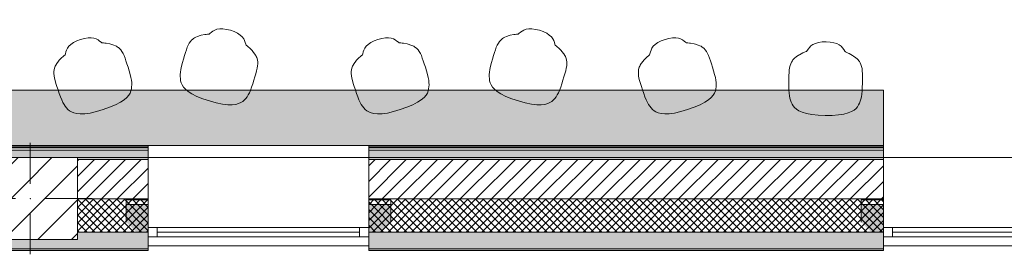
# Model space of a CAD drawing. Header units: millimetres. Extents: x -28277 to 305935, y -19284 to 4746.
# Tile 168 of 256: x 165596 to 170954, y -1719 to -446. Entities that reach past the tile are written whole.
import ezdxf

# ---------------------------------------------------------------- set-up
doc = ezdxf.new("R2010")
doc.units = ezdxf.units.MM
doc.header["$MEASUREMENT"] = 0
doc.linetypes.add('Wipeout_Contour', pattern=[1000, 0, -1000])
for name, color, linetype in [('10_ESTR_Pilars', 7, 'Continuous'), ('12_FAÇ_Façana', 7, 'Continuous'), ('Nuevo_08_E_Envans secs', 7, 'Continuous'), ('Nuevo_09_EI_Mobiliari general', 7, 'Continuous'), ('Ventanas Archicad', 7, 'Continuous')]:
    doc.layers.add(name, color=color, linetype=linetype)
for name, color, linetype, lineweight in [('10_ESTR_Pilars_Pluma_Nº__20', 1, 'Continuous', 5), ('10_ESTR_Pilars_Pluma_Nº__28', 7, 'Continuous', 20), ('10_ESTR_Pilars_Pluma_Nº__42', 8, 'Continuous', 25), ('12_FAÇ_Façana_Pluma_Nº__2', 8, 'Continuous', 5), ('12_FAÇ_Façana_Pluma_Nº__7', 7, 'Continuous', 5), ('Nuevo_08_E_Envans secs_Pluma_Nº__1', 7, 'Continuous', 5), ('Nuevo_09_EI_Mobiliari general_Pluma_Nº__1', 7, 'Continuous', 5), ('Ventanas Archicad_Pluma_Nº__7', 7, 'Continuous', 5)]:
    doc.layers.add(name, color=color, linetype=linetype, lineweight=lineweight)
for name, color, linetype, lineweight, true_color in [('12_FAÇ_Façana_Pluma_Nº__102', 7, 'Continuous', 5, 0xcccccc), ('12_FAÇ_Façana_Pluma_Nº__174', 7, 'Continuous', 13, 0xe4ad2c), ('12_FAÇ_Façana_Pluma_Nº__176', 7, 'Continuous', 15, 0x93a0c6), ('12_FAÇ_Façana_Pluma_Nº__43', 7, 'Continuous', 5, 0xa4a4a6), ('Nuevo_08_E_Envans secs_Pluma_Nº__102', 7, 'Continuous', 5, 0xcccccc), ('Nuevo_08_E_Envans secs_Pluma_Nº__171', 171, 'Continuous', 13, 0xaaaaff), ('Nuevo_08_E_Envans secs_Pluma_Nº__177', 7, 'Continuous', 15, 0xf7e046), ('Ventanas Archicad_Pluma_Nº__23', 7, 'Continuous', 5, 0xa4a4a6), ('Ventanas Archicad_Pluma_Nº__3', 7, 'Continuous', 5, 0xa4a4a4), ('Ventanas Archicad_Pluma_Nº__43', 7, 'Continuous', 5, 0xa4a4a6)]:
    doc.layers.add(name, color=color, linetype=linetype, lineweight=lineweight, true_color=true_color)
pattern_1 = [(0, (184431.64, 0), (0, 150), [0, -150])]
pattern_2 = [(45, (184431.643, 0), (-21.213203, 21.213203), []), (135, (184431.643, 0), (21.213203, 21.213203), [])]
pattern_3 = [(45, (184431.643, 0), (-42.4264, 42.4264), [])]
pattern_4 = [(45, (184431.64, 0), (-367.696, 367.696), [390, -130]), (45, (184431.64, 367.7), (-367.696, 367.696), [390, -130])]

# ---------------------------------------------------------------- blocks, each defined once
blk = doc.blocks.new('Ventana Vertical Multi-Faja 27')
at = {"layer": 'Ventanas Archicad_Pluma_Nº__23', "color": 253, "linetype": 'Continuous', "lineweight": 5, "true_color": 0xa4a4a6}
for p, q in [((-600, 0), (-550, 0)), ((-550, 0), (-550, -50)), ((550, -50), (550, 0)), ((550, 0), (600, 0)), ((-550, -50), (-600, -50)), ((600, -50), (550, -50))]:
    blk.add_line(p, q, dxfattribs=at)
at = {"layer": 'Ventanas Archicad_Pluma_Nº__3', "color": 253, "linetype": 'Continuous', "lineweight": 5, "true_color": 0xa4a4a4}
for p, q in [((-600, 50), (600, 50)), ((-550, 0), (550, 0)), ((-550, -25), (550, -25)), ((550, -50), (-550, -50)), ((-600, -430), (600, -430))]:
    blk.add_line(p, q, dxfattribs=at)
at = {"layer": 'Ventanas Archicad_Pluma_Nº__43', "color": 253, "linetype": 'Continuous', "lineweight": 5, "true_color": 0xa4a4a6}
for p, q in [((-600, -200), (-600, -175)), ((600, -200), (600, -175))]:
    blk.add_line(p, q, dxfattribs=at)
at = {"layer": 'Ventanas Archicad_Pluma_Nº__7', "color": 7, "linetype": 'Continuous', "lineweight": 5}
for p, q in [((-600, 50), (-600, 40)), ((-600, 40), (-600, 0)), ((-600, 40), (-600, 0)), ((-600, 0), (-600, -50)), ((-600, 0), (-600, -50)), ((-600, 0), (-600, -50)), ((-600, 0), (-600, -50)), ((600, 50), (600, 40)), ((600, 40), (600, 0)), ((600, 40), (600, 0)), ((600, 0), (600, -50)), ((600, 0), (600, -50)), ((600, 0), (600, -50)), ((600, 0), (600, -50)), ((-600, -50), (-600, -80)), ((-600, -50), (-600, -80)), ((600, -50), (600, -80)), ((600, -50), (600, -80)), ((-600, -80), (-600, -175)), ((-600, -80), (-600, -175)), ((600, -80), (600, -175)), ((600, -80), (600, -175)), ((-600, -200), (-600, -420)), ((600, -200), (600, -420)), ((-600, -420), (-600, -430)), ((600, -420), (600, -430))]:
    blk.add_line(p, q, dxfattribs=at)
blk = doc.blocks.new('Muro_45_7', base_point=(170295.7, -1194))
at = {"layer": '12_FAÇ_Façana', "linetype": 'Continuous', "lineweight": 0, "true_color": 0x000000}
h = blk.add_hatch(dxfattribs=at)
h.set_pattern_fill('Yeso_0007', color=18, style=0, pattern_type=2)
h.set_pattern_definition(pattern_1)
h.paths.add_polyline_path([(170295.7, -1424), (170175.7, -1424), (170175.7, -1449), (170295.7, -1449)])
h = blk.add_hatch(dxfattribs=at)
h.set_pattern_fill('Yeso_0007', color=18, style=0, pattern_type=2)
h.set_pattern_definition(pattern_1)
h.paths.add_polyline_path([(171495.7, -1424), (171495.7, -1449), (171615.7, -1449), (171615.7, -1424)])
at = {"layer": '12_FAÇ_Façana_Pluma_Nº__102', "linetype": 'Continuous', "lineweight": 0, "true_color": 0xe5e5e5}
for points in [[(170175.7, -1544), (170295.7, -1664), (170295.7, -1449), (170175.7, -1449)], [(171615.7, -1544), (171615.7, -1449), (171495.7, -1449), (171495.7, -1664)]]:
    blk.add_hatch(color=254, dxfattribs=at).paths.add_polyline_path(points)
at = {"layer": '12_FAÇ_Façana_Pluma_Nº__43', "color": 253, "linetype": 'Continuous', "lineweight": 5, "true_color": 0xa4a4a6}
for p, q in [((170175.7, -1424), (170295.7, -1424)), ((170175.7, -1449), (170175.7, -1424)), ((170295.7, -1424), (170295.7, -1449)), ((171495.7, -1424), (171495.7, -1449)), ((171615.7, -1424), (171495.7, -1424)), ((171615.7, -1449), (171615.7, -1424)), ((170295.7, -1449), (170175.7, -1449)), ((171495.7, -1449), (171615.7, -1449))]:
    blk.add_line(p, q, dxfattribs=at)
at = {"layer": '12_FAÇ_Façana_Pluma_Nº__7', "color": 7, "linetype": 'Continuous', "lineweight": 5}
for p, q in [((170295.7, -1204), (170295.7, -1194)), ((170295.7, -1424), (170295.7, -1204)), ((171495.7, -1204), (171495.7, -1194)), ((171495.7, -1424), (171495.7, -1204)), ((170175.7, -1544), (170175.7, -1449)), ((170295.7, -1544), (170295.7, -1449)), ((170295.7, -1544), (170295.7, -1449)), ((171495.7, -1544), (171495.7, -1449)), ((171495.7, -1544), (171495.7, -1449)), ((171615.7, -1544), (171615.7, -1449)), ((170295.7, -1574), (170295.7, -1544)), ((170295.7, -1574), (170295.7, -1544)), ((171495.7, -1574), (171495.7, -1544)), ((171495.7, -1574), (171495.7, -1544)), ((170295.7, -1624), (170295.7, -1574)), ((170295.7, -1624), (170295.7, -1574)), ((171495.7, -1624), (171495.7, -1574)), ((171495.7, -1624), (171495.7, -1574)), ((170295.7, -1664), (170295.7, -1624)), ((170295.7, -1664), (170295.7, -1624)), ((171495.7, -1664), (171495.7, -1624)), ((171495.7, -1664), (171495.7, -1624)), ((170295.7, -1674), (170295.7, -1664)), ((171495.7, -1674), (171495.7, -1664))]:
    blk.add_line(p, q, dxfattribs=at)
at = {"layer": 'Ventanas Archicad', "color": 253, "linetype": 'Continuous', "lineweight": 5, "true_color": 0xa4a4a6, "zscale": 1000, "rotation": 180}
blk.add_blockref('Ventana Vertical Multi-Faja 27', (170895.7, -1624), dxfattribs=at)
blk = doc.blocks.new('Muro_46_7', base_point=(167495.2, -1194))
at = {"layer": '12_FAÇ_Façana_Pluma_Nº__102', "linetype": 'Continuous', "lineweight": 0, "true_color": 0xe5e5e5}
for points in [[(167495.2, -1689), (170295.7, -1689), (170295.7, -1599), (167495.2, -1599)], [(167495.2, -1699), (170295.7, -1699), (170295.7, -1689), (167495.2, -1689)]]:
    blk.add_hatch(color=254, dxfattribs=at).paths.add_polyline_path(points)
at = {"layer": '12_FAÇ_Façana_Pluma_Nº__174', "linetype": 'Continuous', "lineweight": 13, "true_color": 0xe4ad2c}
h = blk.add_hatch(dxfattribs=at)
h.set_pattern_fill('SATE_Aislamiento_0007', color=42, style=0, pattern_type=2)
h.set_pattern_definition(pattern_2)
h.paths.add_polyline_path([(167495.2, -1599), (170295.7, -1599), (170295.7, -1419), (167495.2, -1419)])
at = {"layer": '12_FAÇ_Façana_Pluma_Nº__176', "linetype": 'Continuous', "lineweight": 0, "true_color": 0x495063}
blk.add_hatch(color=251, dxfattribs=at).paths.add_polyline_path([(170295.7, -1194), (167495.2, -1194), (167495.2, -1204), (170295.7, -1204)])
at = {"layer": '12_FAÇ_Façana_Pluma_Nº__2', "linetype": 'Continuous', "lineweight": 5}
h = blk.add_hatch(dxfattribs=at)
h.set_pattern_fill('Ceramic_0007', color=8, style=0, pattern_type=2)
h.set_pattern_definition(pattern_3)
h.paths.add_polyline_path([(167495.2, -1419), (170295.7, -1419), (170295.7, -1204), (167495.2, -1204)])
at = {"layer": '12_FAÇ_Façana_Pluma_Nº__7', "color": 7, "linetype": 'Continuous', "lineweight": 5}
for p, q in [((170295.7, -1204), (167495.2, -1204)), ((167495.2, -1419), (170295.7, -1419)), ((167495.2, -1599), (170295.7, -1599)), ((167495.2, -1689), (170295.7, -1689))]:
    blk.add_line(p, q, dxfattribs=at)
at = {"layer": '12_FAÇ_Façana_Pluma_Nº__7', "color": 7, "linetype": 'Continuous', "lineweight": 5, "flags": 128}
for points in [[(170295.7, -1194), (167495.2, -1194)], [(167495.2, -1419), (167495.2, -1424)], [(170295.7, -1424), (170295.7, -1419)], [(167495.2, -1544), (167495.2, -1599)], [(170295.7, -1599), (170295.7, -1544)], [(167495.2, -1664), (167495.2, -1699)], [(167495.2, -1699), (170295.7, -1699)], [(170295.7, -1699), (170295.7, -1664)]]:
    blk.add_lwpolyline(points, dxfattribs=at)
blk = doc.blocks.new('Muro_47_7', base_point=(165397.7, -1194))
at = {"layer": '12_FAÇ_Façana_Pluma_Nº__102', "linetype": 'Continuous', "lineweight": 0, "true_color": 0xe5e5e5}
for points in [[(165397.7, -1689), (166295.2, -1689), (166295.2, -1599), (165910.5, -1599), (165910.5, -1639), (165397.7, -1639)], [(165397.7, -1699), (166295.2, -1699), (166295.2, -1689), (165397.7, -1689)]]:
    blk.add_hatch(color=254, dxfattribs=at).paths.add_polyline_path(points)
at = {"layer": '12_FAÇ_Façana_Pluma_Nº__174', "linetype": 'Continuous', "lineweight": 13, "true_color": 0xe4ad2c}
h = blk.add_hatch(dxfattribs=at)
h.set_pattern_fill('SATE_Aislamiento_0007', color=42, style=0, pattern_type=2)
h.set_pattern_definition(pattern_2)
h.paths.add_polyline_path([(166295.2, -1419), (165910.5, -1419), (165910.5, -1599), (166295.2, -1599)])
at = {"layer": '12_FAÇ_Façana_Pluma_Nº__176', "linetype": 'Continuous', "lineweight": 0, "true_color": 0x495063}
blk.add_hatch(color=251, dxfattribs=at).paths.add_polyline_path([(165910.5, -1194), (165910.5, -1204), (166295.2, -1204), (166295.2, -1194)])
at = {"layer": '12_FAÇ_Façana_Pluma_Nº__2', "linetype": 'Continuous', "lineweight": 5}
h = blk.add_hatch(dxfattribs=at)
h.set_pattern_fill('Ceramic_0007', color=8, style=0, pattern_type=2)
h.set_pattern_definition(pattern_3)
h.paths.add_polyline_path([(166295.2, -1204), (165910.5, -1204), (165910.5, -1419), (166295.2, -1419)])
at = {"layer": '12_FAÇ_Façana_Pluma_Nº__7', "color": 7, "linetype": 'Continuous', "lineweight": 5}
for p, q in [((166295.2, -1204), (165910.5, -1204)), ((165910.5, -1419), (166295.2, -1419)), ((165910.5, -1599), (166295.2, -1599)), ((165397.7, -1689), (166295.2, -1689))]:
    blk.add_line(p, q, dxfattribs=at)
at = {"layer": '12_FAÇ_Façana_Pluma_Nº__7', "color": 7, "linetype": 'Continuous', "lineweight": 5, "flags": 128}
for points in [[(166295.2, -1194), (165910.5, -1194)], [(166295.2, -1424), (166295.2, -1419)], [(166295.2, -1599), (166295.2, -1544)], [(165397.7, -1639), (165397.7, -1699)], [(165397.7, -1699), (166295.2, -1699)], [(166295.2, -1699), (166295.2, -1664)]]:
    blk.add_lwpolyline(points, dxfattribs=at)
blk = doc.blocks.new('Muro_49_7', base_point=(166295.2, -1194))
at = {"layer": '12_FAÇ_Façana', "linetype": 'Continuous', "lineweight": 0, "true_color": 0x000000}
h = blk.add_hatch(dxfattribs=at)
h.set_pattern_fill('Yeso_0007', color=18, style=0, pattern_type=2)
h.set_pattern_definition(pattern_1)
h.paths.add_polyline_path([(166295.2, -1424), (166175.2, -1424), (166175.2, -1449), (166295.2, -1449)])
h = blk.add_hatch(dxfattribs=at)
h.set_pattern_fill('Yeso_0007', color=18, style=0, pattern_type=2)
h.set_pattern_definition(pattern_1)
h.paths.add_polyline_path([(167495.2, -1424), (167495.2, -1449), (167615.2, -1449), (167615.2, -1424)])
at = {"layer": '12_FAÇ_Façana_Pluma_Nº__102', "linetype": 'Continuous', "lineweight": 0, "true_color": 0xe5e5e5}
for points in [[(166175.2, -1544), (166295.2, -1664), (166295.2, -1449), (166175.2, -1449)], [(167615.2, -1544), (167615.2, -1449), (167495.2, -1449), (167495.2, -1664)]]:
    blk.add_hatch(color=254, dxfattribs=at).paths.add_polyline_path(points)
at = {"layer": '12_FAÇ_Façana_Pluma_Nº__43', "color": 253, "linetype": 'Continuous', "lineweight": 5, "true_color": 0xa4a4a6}
for p, q in [((166175.2, -1424), (166295.2, -1424)), ((166175.2, -1449), (166175.2, -1424)), ((166295.2, -1424), (166295.2, -1449)), ((167495.2, -1424), (167495.2, -1449)), ((167615.2, -1424), (167495.2, -1424)), ((167615.2, -1449), (167615.2, -1424)), ((166295.2, -1449), (166175.2, -1449)), ((167495.2, -1449), (167615.2, -1449))]:
    blk.add_line(p, q, dxfattribs=at)
at = {"layer": '12_FAÇ_Façana_Pluma_Nº__7', "color": 7, "linetype": 'Continuous', "lineweight": 5}
for p, q in [((166295.2, -1204), (166295.2, -1194)), ((166295.2, -1424), (166295.2, -1204)), ((167495.2, -1204), (167495.2, -1194)), ((167495.2, -1424), (167495.2, -1204)), ((166175.2, -1544), (166175.2, -1449)), ((166295.2, -1544), (166295.2, -1449)), ((166295.2, -1544), (166295.2, -1449)), ((167495.2, -1544), (167495.2, -1449)), ((167495.2, -1544), (167495.2, -1449)), ((167615.2, -1544), (167615.2, -1449)), ((166295.2, -1574), (166295.2, -1544)), ((166295.2, -1574), (166295.2, -1544)), ((167495.2, -1574), (167495.2, -1544)), ((167495.2, -1574), (167495.2, -1544)), ((166295.2, -1624), (166295.2, -1574)), ((166295.2, -1624), (166295.2, -1574)), ((167495.2, -1624), (167495.2, -1574)), ((167495.2, -1624), (167495.2, -1574)), ((166295.2, -1664), (166295.2, -1624)), ((166295.2, -1664), (166295.2, -1624)), ((167495.2, -1664), (167495.2, -1624)), ((167495.2, -1664), (167495.2, -1624)), ((166295.2, -1674), (166295.2, -1664)), ((167495.2, -1674), (167495.2, -1664))]:
    blk.add_line(p, q, dxfattribs=at)
at = {"layer": 'Ventanas Archicad', "color": 253, "linetype": 'Continuous', "lineweight": 5, "true_color": 0xa4a4a6, "zscale": 1000, "rotation": 180}
blk.add_blockref('Ventana Vertical Multi-Faja 27', (166895.2, -1624), dxfattribs=at)
blk = doc.blocks.new('*X451', base_point=(184431.6, 0))
at = {"layer": 'Nuevo_08_E_Envans secs_Pluma_Nº__102', "linetype": 'Continuous', "lineweight": 5, "true_color": 0xcccccc}
blk.add_hatch(color=254, dxfattribs=at).paths.add_polyline_path([(166295.2, -1154), (165397.7, -1154), (165397.7, -1194), (166295.2, -1194)])
blk = doc.blocks.new('Muro_135_7', base_point=(166295.2, -1194))
at = {"layer": 'Nuevo_08_E_Envans secs_Pluma_Nº__1', "color": 7, "linetype": 'Continuous', "lineweight": 5, "flags": 128}
blk.add_lwpolyline([(165910.5, -1194), (166295.2, -1194)], dxfattribs=at)
at = {"color": 254, "linetype": 'Wipeout_Contour', "lineweight": 0, "ltscale": 663401.300405}
blk.add_wipeout([(166295.2, -1129), (165397.7, -1129), (165397.7, -1135), (166295.2, -1135)], dxfattribs=at).dxf.layer = 'Nuevo_08_E_Envans secs'
at = {"layer": 'Nuevo_08_E_Envans secs_Pluma_Nº__171', "linetype": 'Continuous', "lineweight": 13, "true_color": 0xaaaaff}
h = blk.add_hatch(dxfattribs=at)
h.set_pattern_fill('Panellat_HPL_0007', color=161, style=0, pattern_type=2)
h.set_pattern_definition(pattern_4)
h.paths.add_polyline_path([(166295.2, -1129), (165397.7, -1129), (165397.7, -1135), (166295.2, -1135)])
at = {"color": 254, "linetype": 'Wipeout_Contour', "lineweight": 0, "ltscale": 663401.726875}
blk.add_wipeout([(166295.2, -1141), (165397.7, -1141), (165397.7, -1154), (166295.2, -1154)], dxfattribs=at).dxf.layer = 'Nuevo_08_E_Envans secs'
at = {"layer": 'Nuevo_08_E_Envans secs_Pluma_Nº__177', "linetype": 'Continuous', "lineweight": 15, "true_color": 0xf7e046}
h = blk.add_hatch(dxfattribs=at)
h.set_pattern_fill('Panellat_HPL_0007', color=53, style=0, pattern_type=2)
h.set_pattern_definition(pattern_4)
h.paths.add_polyline_path([(166295.2, -1141), (165397.7, -1141), (165397.7, -1154), (166295.2, -1154)])
at = {"layer": 'Nuevo_08_E_Envans secs_Pluma_Nº__1', "color": 7, "linetype": 'Continuous', "lineweight": 5}
for p, q in [((166295.2, -1135), (165397.7, -1135)), ((166295.2, -1141), (165397.7, -1141)), ((166295.2, -1154), (165397.7, -1154))]:
    blk.add_line(p, q, dxfattribs=at)
at = {"layer": 'Nuevo_08_E_Envans secs_Pluma_Nº__1', "color": 7, "linetype": 'Continuous', "lineweight": 5, "flags": 128}
for points in [[(166295.2, -1129), (165397.7, -1129)], [(165397.7, -1129), (165397.7, -1135)], [(165397.7, -1135), (165397.7, -1141)], [(165397.7, -1141), (165397.7, -1154)], [(165397.7, -1154), (165397.7, -1194)]]:
    blk.add_lwpolyline(points, dxfattribs=at)
at = {"layer": 'Nuevo_08_E_Envans secs', "color": 7, "lineweight": 20}
blk.add_blockref('*X451', (184431.6, 0), dxfattribs=at)
blk = doc.blocks.new('*X453', base_point=(184431.6, 0))
at = {"layer": 'Nuevo_08_E_Envans secs_Pluma_Nº__102', "linetype": 'Continuous', "lineweight": 5, "true_color": 0xcccccc}
blk.add_hatch(color=254, dxfattribs=at).paths.add_polyline_path([(170295.7, -1154), (167495.2, -1154), (167495.2, -1194), (170295.7, -1194)])
blk = doc.blocks.new('Muro_136_7', base_point=(170295.7, -1194))
at = {"layer": 'Nuevo_08_E_Envans secs_Pluma_Nº__1', "color": 7, "linetype": 'Continuous', "lineweight": 5, "flags": 128}
blk.add_lwpolyline([(167495.2, -1194), (170295.7, -1194)], dxfattribs=at)
at = {"color": 254, "linetype": 'Wipeout_Contour', "lineweight": 0, "ltscale": 675597.02246}
blk.add_wipeout([(170295.7, -1129), (167495.2, -1129), (167495.2, -1135), (170295.7, -1135)], dxfattribs=at).dxf.layer = 'Nuevo_08_E_Envans secs'
at = {"layer": 'Nuevo_08_E_Envans secs_Pluma_Nº__171', "linetype": 'Continuous', "lineweight": 13, "true_color": 0xaaaaff}
h = blk.add_hatch(dxfattribs=at)
h.set_pattern_fill('Panellat_HPL_0007', color=161, style=0, pattern_type=2)
h.set_pattern_definition(pattern_4)
h.paths.add_polyline_path([(170295.7, -1129), (167495.2, -1129), (167495.2, -1135), (170295.7, -1135)])
at = {"color": 254, "linetype": 'Wipeout_Contour', "lineweight": 0, "ltscale": 675597.441258}
blk.add_wipeout([(170295.7, -1141), (167495.2, -1141), (167495.2, -1154), (170295.7, -1154)], dxfattribs=at).dxf.layer = 'Nuevo_08_E_Envans secs'
at = {"layer": 'Nuevo_08_E_Envans secs_Pluma_Nº__177', "linetype": 'Continuous', "lineweight": 15, "true_color": 0xf7e046}
h = blk.add_hatch(dxfattribs=at)
h.set_pattern_fill('Panellat_HPL_0007', color=53, style=0, pattern_type=2)
h.set_pattern_definition(pattern_4)
h.paths.add_polyline_path([(170295.7, -1141), (167495.2, -1141), (167495.2, -1154), (170295.7, -1154)])
at = {"layer": 'Nuevo_08_E_Envans secs_Pluma_Nº__1', "color": 7, "linetype": 'Continuous', "lineweight": 5}
for p, q in [((170295.7, -1135), (167495.2, -1135)), ((170295.7, -1141), (167495.2, -1141)), ((170295.7, -1154), (167495.2, -1154))]:
    blk.add_line(p, q, dxfattribs=at)
at = {"layer": 'Nuevo_08_E_Envans secs_Pluma_Nº__1', "color": 7, "linetype": 'Continuous', "lineweight": 5, "flags": 128}
blk.add_lwpolyline([(170295.7, -1129), (167495.2, -1129)], dxfattribs=at)
at = {"layer": 'Nuevo_08_E_Envans secs', "color": 7, "lineweight": 20}
blk.add_blockref('*X453', (184431.6, 0), dxfattribs=at)
blk = doc.blocks.new('*X705', base_point=(184431.6, 0))
at = {"layer": 'Nuevo_08_E_Envans secs_Pluma_Nº__102', "linetype": 'Continuous', "lineweight": 5, "true_color": 0xcccccc}
blk.add_hatch(color=254, dxfattribs=at).paths.add_polyline_path([(166295.2, -1154), (165397.7, -1154), (165397.7, -1194), (166295.2, -1194)])
blk = doc.blocks.new('Muro_194_7', base_point=(165397.7, -1129))
at = {"layer": 'Nuevo_08_E_Envans secs_Pluma_Nº__1', "color": 7, "linetype": 'Continuous', "lineweight": 5, "flags": 128}
blk.add_lwpolyline([(165910.5, -1194), (166295.2, -1194)], dxfattribs=at)
at = {"color": 254, "linetype": 'Wipeout_Contour', "lineweight": 0, "ltscale": 663401.300405}
blk.add_wipeout([(166295.2, -1129), (165397.7, -1129), (165397.7, -1135), (166295.2, -1135)], dxfattribs=at).dxf.layer = 'Nuevo_08_E_Envans secs'
at = {"layer": 'Nuevo_08_E_Envans secs_Pluma_Nº__171', "linetype": 'Continuous', "lineweight": 13, "true_color": 0xaaaaff}
h = blk.add_hatch(dxfattribs=at)
h.set_pattern_fill('Panellat_HPL_0007', color=161, style=0, pattern_type=2)
h.set_pattern_definition(pattern_4)
h.paths.add_polyline_path([(166295.2, -1129), (165397.7, -1129), (165397.7, -1135), (166295.2, -1135)])
at = {"color": 254, "linetype": 'Wipeout_Contour', "lineweight": 0, "ltscale": 663401.726875}
blk.add_wipeout([(166295.2, -1141), (165397.7, -1141), (165397.7, -1154), (166295.2, -1154)], dxfattribs=at).dxf.layer = 'Nuevo_08_E_Envans secs'
at = {"layer": 'Nuevo_08_E_Envans secs_Pluma_Nº__177', "linetype": 'Continuous', "lineweight": 15, "true_color": 0xf7e046}
h = blk.add_hatch(dxfattribs=at)
h.set_pattern_fill('Panellat_HPL_0007', color=53, style=0, pattern_type=2)
h.set_pattern_definition(pattern_4)
h.paths.add_polyline_path([(166295.2, -1141), (165397.7, -1141), (165397.7, -1154), (166295.2, -1154)])
at = {"layer": 'Nuevo_08_E_Envans secs_Pluma_Nº__1', "color": 7, "linetype": 'Continuous', "lineweight": 5}
for p, q in [((166295.2, -1135), (165397.7, -1135)), ((166295.2, -1141), (165397.7, -1141)), ((166295.2, -1154), (165397.7, -1154))]:
    blk.add_line(p, q, dxfattribs=at)
at = {"layer": 'Nuevo_08_E_Envans secs_Pluma_Nº__1', "color": 7, "linetype": 'Continuous', "lineweight": 5, "flags": 128}
for points in [[(166295.2, -1129), (165397.7, -1129)], [(165397.7, -1129), (165397.7, -1135)], [(165397.7, -1135), (165397.7, -1141)], [(165397.7, -1141), (165397.7, -1154)], [(165397.7, -1154), (165397.7, -1194)], [(166295.2, -1129), (166295.2, -1135)], [(166295.2, -1135), (166295.2, -1141)], [(166295.2, -1141), (166295.2, -1154)], [(166295.2, -1154), (166295.2, -1194)]]:
    blk.add_lwpolyline(points, dxfattribs=at)
at = {"layer": 'Nuevo_08_E_Envans secs', "color": 7, "lineweight": 20}
blk.add_blockref('*X705', (184431.6, 0), dxfattribs=at)
blk = doc.blocks.new('*X707', base_point=(184431.6, 0))
at = {"layer": 'Nuevo_08_E_Envans secs_Pluma_Nº__102', "linetype": 'Continuous', "lineweight": 5, "true_color": 0xcccccc}
blk.add_hatch(color=254, dxfattribs=at).paths.add_polyline_path([(168295.2, -1154), (167495.2, -1154), (167495.2, -1194), (168295.2, -1194)])
blk = doc.blocks.new('Muro_195_7', base_point=(167495.2, -1129))
at = {"layer": 'Nuevo_08_E_Envans secs_Pluma_Nº__1', "color": 7, "linetype": 'Continuous', "lineweight": 5, "flags": 128}
blk.add_lwpolyline([(167495.2, -1194), (168295.2, -1194)], dxfattribs=at)
at = {"color": 254, "linetype": 'Wipeout_Contour', "lineweight": 0, "ltscale": 671596.11182}
blk.add_wipeout([(168295.2, -1129), (167495.2, -1129), (167495.2, -1135), (168295.2, -1135)], dxfattribs=at).dxf.layer = 'Nuevo_08_E_Envans secs'
at = {"layer": 'Nuevo_08_E_Envans secs_Pluma_Nº__171', "linetype": 'Continuous', "lineweight": 13, "true_color": 0xaaaaff}
h = blk.add_hatch(dxfattribs=at)
h.set_pattern_fill('Panellat_HPL_0007', color=161, style=0, pattern_type=2)
h.set_pattern_definition(pattern_4)
h.paths.add_polyline_path([(168295.2, -1129), (167495.2, -1129), (167495.2, -1135), (168295.2, -1135)])
at = {"color": 254, "linetype": 'Wipeout_Contour', "lineweight": 0, "ltscale": 671596.533085}
blk.add_wipeout([(168295.2, -1141), (167495.2, -1141), (167495.2, -1154), (168295.2, -1154)], dxfattribs=at).dxf.layer = 'Nuevo_08_E_Envans secs'
at = {"layer": 'Nuevo_08_E_Envans secs_Pluma_Nº__177', "linetype": 'Continuous', "lineweight": 15, "true_color": 0xf7e046}
h = blk.add_hatch(dxfattribs=at)
h.set_pattern_fill('Panellat_HPL_0007', color=53, style=0, pattern_type=2)
h.set_pattern_definition(pattern_4)
h.paths.add_polyline_path([(168295.2, -1141), (167495.2, -1141), (167495.2, -1154), (168295.2, -1154)])
at = {"layer": 'Nuevo_08_E_Envans secs_Pluma_Nº__1', "color": 7, "linetype": 'Continuous', "lineweight": 5}
for p, q in [((168295.2, -1135), (167495.2, -1135)), ((168295.2, -1141), (167495.2, -1141)), ((168295.2, -1154), (167495.2, -1154))]:
    blk.add_line(p, q, dxfattribs=at)
at = {"layer": 'Nuevo_08_E_Envans secs_Pluma_Nº__1', "color": 7, "linetype": 'Continuous', "lineweight": 5, "flags": 128}
for points in [[(168295.2, -1129), (167495.2, -1129)], [(167495.2, -1129), (167495.2, -1135)], [(167495.2, -1135), (167495.2, -1141)], [(167495.2, -1141), (167495.2, -1154)], [(167495.2, -1154), (167495.2, -1194)]]:
    blk.add_lwpolyline(points, dxfattribs=at)
at = {"layer": 'Nuevo_08_E_Envans secs', "color": 7, "lineweight": 20}
blk.add_blockref('*X707', (184431.6, 0), dxfattribs=at)
blk = doc.blocks.new('*X709', base_point=(184431.6, 0))
at = {"layer": 'Nuevo_08_E_Envans secs_Pluma_Nº__102', "linetype": 'Continuous', "lineweight": 5, "true_color": 0xcccccc}
blk.add_hatch(color=254, dxfattribs=at).paths.add_polyline_path([(170295.7, -1154), (168295.2, -1154), (168295.2, -1194), (170295.7, -1194)])
blk = doc.blocks.new('Muro_196_7', base_point=(168295.2, -1129))
at = {"layer": 'Nuevo_08_E_Envans secs_Pluma_Nº__1', "color": 7, "linetype": 'Continuous', "lineweight": 5, "flags": 128}
blk.add_lwpolyline([(168295.2, -1194), (170295.7, -1194)], dxfattribs=at)
at = {"color": 254, "linetype": 'Wipeout_Contour', "lineweight": 0, "ltscale": 677196.986063}
blk.add_wipeout([(170295.7, -1129), (168295.2, -1129), (168295.2, -1135), (170295.7, -1135)], dxfattribs=at).dxf.layer = 'Nuevo_08_E_Envans secs'
at = {"layer": 'Nuevo_08_E_Envans secs_Pluma_Nº__171', "linetype": 'Continuous', "lineweight": 13, "true_color": 0xaaaaff}
h = blk.add_hatch(dxfattribs=at)
h.set_pattern_fill('Panellat_HPL_0007', color=161, style=0, pattern_type=2)
h.set_pattern_definition(pattern_4)
h.paths.add_polyline_path([(170295.7, -1129), (168295.2, -1129), (168295.2, -1135), (170295.7, -1135)])
at = {"color": 254, "linetype": 'Wipeout_Contour', "lineweight": 0, "ltscale": 677197.403857}
blk.add_wipeout([(170295.7, -1141), (168295.2, -1141), (168295.2, -1154), (170295.7, -1154)], dxfattribs=at).dxf.layer = 'Nuevo_08_E_Envans secs'
at = {"layer": 'Nuevo_08_E_Envans secs_Pluma_Nº__177', "linetype": 'Continuous', "lineweight": 15, "true_color": 0xf7e046}
h = blk.add_hatch(dxfattribs=at)
h.set_pattern_fill('Panellat_HPL_0007', color=53, style=0, pattern_type=2)
h.set_pattern_definition(pattern_4)
h.paths.add_polyline_path([(170295.7, -1141), (168295.2, -1141), (168295.2, -1154), (170295.7, -1154)])
at = {"layer": 'Nuevo_08_E_Envans secs_Pluma_Nº__1', "color": 7, "linetype": 'Continuous', "lineweight": 5}
for p, q in [((170295.7, -1135), (168295.2, -1135)), ((170295.7, -1141), (168295.2, -1141)), ((170295.7, -1154), (168295.2, -1154))]:
    blk.add_line(p, q, dxfattribs=at)
at = {"layer": 'Nuevo_08_E_Envans secs_Pluma_Nº__1', "color": 7, "linetype": 'Continuous', "lineweight": 5, "flags": 128}
for points in [[(170295.7, -1129), (168295.2, -1129)], [(170295.7, -1129), (170295.7, -1135)], [(170295.7, -1135), (170295.7, -1141)], [(170295.7, -1141), (170295.7, -1154)], [(170295.7, -1154), (170295.7, -1194)]]:
    blk.add_lwpolyline(points, dxfattribs=at)
at = {"layer": 'Nuevo_08_E_Envans secs', "color": 7, "lineweight": 20}
blk.add_blockref('*X709', (184431.6, 0), dxfattribs=at)
blk = doc.blocks.new('Pilar_8_7', base_point=(165654.1, -1416.5))
at = {"color": 254, "linetype": 'Wipeout_Contour', "lineweight": 0, "ltscale": 662641.31387}
blk.add_wipeout([(165397.7, -1639), (165910.5, -1639), (165910.5, -1194), (165397.7, -1194)], dxfattribs=at).dxf.layer = '10_ESTR_Pilars'
at = {"layer": '10_ESTR_Pilars_Pluma_Nº__42', "linetype": 'Continuous', "lineweight": 25}
h = blk.add_hatch(dxfattribs=at)
h.set_pattern_fill('00_GCT_trama_45º_e1_400__03', color=8, style=0, pattern_type=2)
h.set_pattern_definition([(45, (184431.64, 0), (-91.9239, 91.9239), [])])
h.paths.add_polyline_path([(165397.7, -1639), (165910.5, -1639), (165910.5, -1194), (165397.7, -1194)])
at = {"layer": '10_ESTR_Pilars_Pluma_Nº__20', "color": 1, "linetype": 'Continuous', "lineweight": 5}
for p, q in [((165654.1, -1336.5), (165654.1, -1114)), ((165574.1, -1416.5), (165317.7, -1416.5)), ((165734.1, -1416.5), (165990.5, -1416.5)), ((165654.1, -1496.5), (165654.1, -1719))]:
    blk.add_line(p, q, dxfattribs=at)
blk.add_point((165654.1, -1416.5), dxfattribs=at)
at = {"layer": '10_ESTR_Pilars_Pluma_Nº__28', "color": 7, "linetype": 'Continuous', "lineweight": 20, "flags": 128}
blk.add_lwpolyline([(165397.7, -1639), (165910.5, -1639), (165910.5, -1194), (165397.7, -1194)], close=True, dxfattribs=at)
blk = doc.blocks.new('Silla Composite 03 27')
at = {"layer": 'Nuevo_09_EI_Mobiliari general_Pluma_Nº__1', "color": 7, "linetype": 'Continuous', "lineweight": 5, "flags": 128}
blk.add_lwpolyline([(0.2, 156.8), (0.8, 137.1), (1.9, 119.2), (3.9, 104.3), (6.6, 91.7), (10, 80.6), (14.1, 70.3), (18.8, 60), (24.8, 49.9), (32.6, 40.5), (43, 31.6), (56.8, 23.2), (74.9, 15.7), (98.2, 9.1), (127.2, 4), (162.1, 1), (200, 0), (237.9, 1), (272.8, 4), (301.8, 9.1), (325.1, 15.7), (343.2, 23.2), (357, 31.6), (367.4, 40.5), (375.2, 49.9), (381.2, 60), (385.9, 70.3), (390, 80.6), (393.4, 91.7), (396.1, 104.3), (398.1, 119.2), (399.2, 137.1), (399.8, 156.8), (400, 177.1), (400, 196.6), (400, 214.2), (399.7, 230.1), (398.8, 244.3), (397.2, 257.1), (394.5, 268.7), (391, 278.9), (386.9, 287.7), (382.5, 294.9), (379.7, 299.2), (375.3, 304.9), (370.5, 309.3), (362.6, 316.1), (349.5, 324.9), (344.3, 328.4), (326.3, 337.8), (320.5, 340.7), (313.1, 343.7), (305.3, 346.9), (302.1, 351.4), (296.3, 360.2), (289.9, 368.8), (282.1, 376.9), (271.9, 384.4), (258.5, 390.9), (241.9, 396), (221.8, 399), (200, 400), (178.2, 399), (158.1, 396), (141.5, 390.9), (128.1, 384.4), (117.9, 376.9), (110.1, 368.8), (103.7, 360.2), (97.9, 351.4), (94.7, 346.9), (86.9, 343.7), (79.5, 340.7), (73.7, 337.8), (55.7, 328.4), (50.5, 324.9), (37.4, 316.1), (29.5, 309.3), (24.7, 304.9), (20.3, 299.2), (17.5, 294.9), (13.1, 287.7), (9, 278.9), (5.5, 268.7), (2.8, 257.1), (1.2, 244.3), (0.3, 230.1), (0, 214.2), (0, 196.6), (0, 177.1)], close=True, dxfattribs=at)
blk = doc.blocks.new('Forjado_12_7', base_point=(170295.7, -1129))
at = {"layer": 'Nuevo_09_EI_Mobiliari general', "linetype": 'Continuous', "lineweight": 0, "true_color": 0xffffff}
blk.add_hatch(color=7, dxfattribs=at).paths.add_polyline_path([(170295.7, -1129), (170295.7, -829), (163241.5, -829), (163241.5, -1129)])
at = {"layer": 'Nuevo_09_EI_Mobiliari general_Pluma_Nº__1', "color": 7, "linetype": 'Continuous', "lineweight": 5, "flags": 128}
blk.add_lwpolyline([(170295.7, -1129), (170295.7, -829), (163241.5, -829), (163241.5, -1129)], close=True, dxfattribs=at)

msp = doc.modelspace()

# ---------------------------------------------------------------- block references
at = {"layer": '12_FAÇ_Façana', "color": 7, "lineweight": 20}
for name, p in [('Muro_47_7', (165397.712, -1193.976)), ('Muro_49_7', (166295.212, -1193.976)), ('Muro_46_7', (167495.212, -1193.976)), ('Muro_45_7', (170295.712, -1193.976))]:
    msp.add_blockref(name, p, dxfattribs=at)
at = {"layer": 'Nuevo_09_EI_Mobiliari general_Pluma_Nº__1', "color": 7, "linetype": 'Continuous', "lineweight": 5, "zscale": 1000}
for p, xscale, rotation in [((166819.841, -943.915), -1, 343.3007557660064), ((168501.316, -943.915), -1, 343.3007557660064), ((166240.29, -872.527), -1, 17.84592068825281), ((167857.796, -872.527), -1, 17.84592068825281), ((169420.471, -872.527), -1, 17.84592068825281), ((170178.879, -968.486), -0.9999999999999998, 359.2331550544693)]:
    msp.add_blockref('Silla Composite 03 27', p, dxfattribs=dict(at, xscale=xscale, rotation=rotation))

# ---------------------------------------------------------------- next in the draw order: block references
at = {"layer": 'Nuevo_08_E_Envans secs', "color": 7, "lineweight": 20}
for name, p in [('Muro_135_7', (166295.212, -1193.976)), ('Muro_136_7', (170295.712, -1193.976))]:
    msp.add_blockref(name, p, dxfattribs=at)

# ---------------------------------------------------------------- next in the draw order: block references
for name, p in [('Muro_194_7', (165397.712, -1128.976)), ('Muro_195_7', (167495.212, -1128.976))]:
    msp.add_blockref(name, p, dxfattribs=at)

# ---------------------------------------------------------------- next in the draw order: block references
at = {"layer": '10_ESTR_Pilars', "color": 7, "lineweight": 20}
msp.add_blockref('Pilar_8_7', (165654.123, -1416.476), dxfattribs=at)
at = {"layer": 'Nuevo_08_E_Envans secs', "color": 7, "lineweight": 20}
msp.add_blockref('Muro_196_7', (168295.212, -1128.976), dxfattribs=at)

# ---------------------------------------------------------------- next in the draw order: block references
at = {"layer": 'Nuevo_09_EI_Mobiliari general', "color": 7, "linetype": 'Continuous', "lineweight": 5}
msp.add_blockref('Forjado_12_7', (170295.712, -1128.976), dxfattribs=at)

doc.saveas('drawing.dxf')
